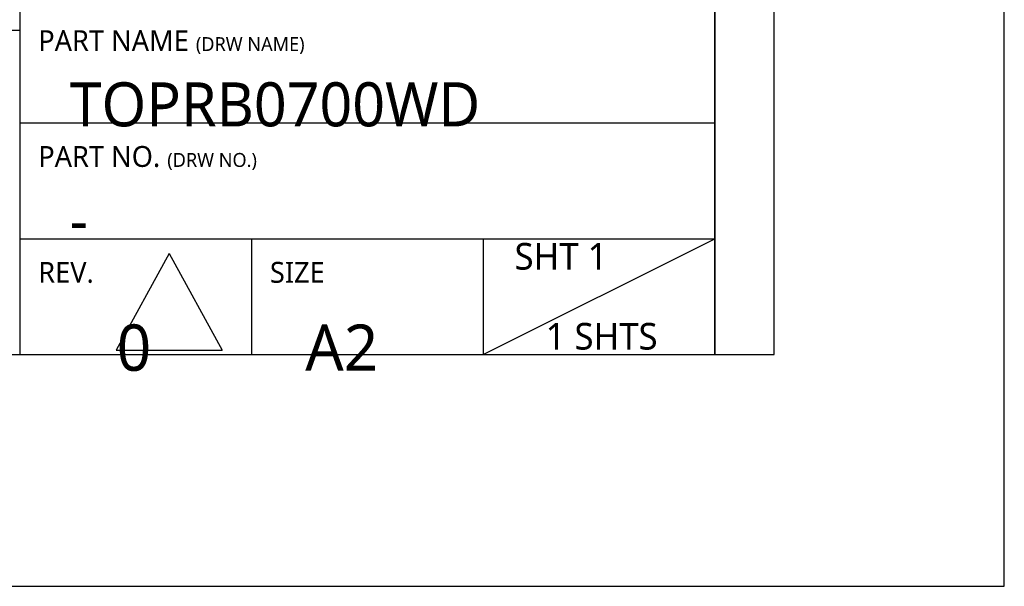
# Model space of a CAD drawing. Header units: millimetres. Extents: x 0 to 1188, y 0 to 840.
# Tile 12 of 38: x 1018 to 1188, y 0 to 98. Entities that reach past the tile are written whole.
import ezdxf

# ---------------------------------------------------------------- set-up
doc = ezdxf.new("R2010")
doc.units = ezdxf.units.MM
doc.header["$LTSCALE"] = 65.34
doc.layers.add('00_TOPRB0700WD-C-FORMAT', color=7, linetype='CONTINUOUS')
doc.styles.add('TEXTSTYLE_2', font='malgun.ttf')

msp = doc.modelspace()

# ---------------------------------------------------------------- linework, layer by layer
at = {"layer": '00_TOPRB0700WD-C-FORMAT', "color": 7, "linetype": 'Continuous'}
for p, q in [((1188, 0), (1188, 840)), ((1148.282653, 40), (1148, 800)), ((1138, 40), (1138, 790)), ((40, 40), (1148.282653, 40)), ((0, 0), (1188, 0))]:
    msp.add_line(p, q, dxfattribs=at)
at = {"layer": '00_TOPRB0700WD-C-FORMAT', "color": 2, "linetype": 'Continuous'}
for p, q in [((1017.999978, 171.999965), (1017.999978, 39.999965)), ((1137.999978, 171.999965), (1137.999978, 39.999965)), ((897.999978, 95.999965), (1017.999978, 95.999965)), ((1017.999978, 79.999965), (1137.999978, 79.999965)), ((1017.999978, 59.999965), (1137.999978, 59.999965)), ((1057.999978, 59.999965), (1057.999978, 39.999965)), ((1097.999978, 59.999965), (1097.999978, 39.999965)), ((1043.799546, 57.423589), (1034.63055, 40.748437)), ((1043.799546, 57.423589), (1052.968542, 40.748437)), ((897.999978, 39.999965), (1137.999978, 39.999965)), ((1034.63055, 40.748437), (1052.968542, 40.748437))]:
    msp.add_line(p, q, dxfattribs=at)
at = {"layer": '00_TOPRB0700WD-C-FORMAT', "color": 1, "linetype": 'Continuous'}
msp.add_line((1098.003535, 40.001633), (1137.999028, 59.998644), dxfattribs=at)

# ---------------------------------------------------------------- texts
at = {"layer": '00_TOPRB0700WD-C-FORMAT', "color": 2, "linetype": 'Continuous', "line_spacing_factor": 0.9, "style": 'TEXTSTYLE_2'}
for s, insert, char_height, width, attachment_point in [('PART NAME {\\H0.6667x;(DRW NAME)\\P\\P\\H3.3333x;  \\H0.95x;TOPRB0700WD}', (1021.199978, 95.999965), 3.6, 80.69419054, 1), ('PART NO. {\\H0.6667x;(DRW NO.)\\P\\P\\H3.3333x;  \\H0.95x;-}', (1021.199978, 75.999965), 3.6, 44.70988295, 1), ('SHT 1\\P          \\P         1 SHTS', (1111.461184, 59.268581), 4.6, 41.00814815, 2), ('REV.\\P\\P{\\H2.2222x;     0}', (1021.199978, 55.999965), 3.6, 25.68888889, 1), ('SIZE\\P\\P     {\\H2.2222x;A2}', (1061.199978, 55.999965), 3.6, 22.25185185, 1)]:
    msp.add_mtext(s, dxfattribs=dict(at, insert=insert, char_height=char_height, width=width, attachment_point=attachment_point))

doc.saveas('drawing.dxf')
